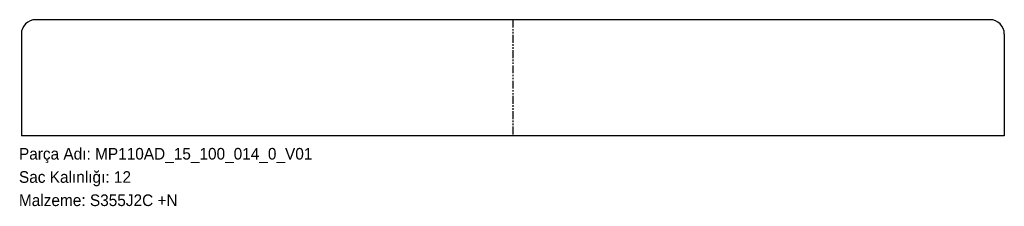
# Model space of a CAD drawing. Header units: millimetres. Extents: x 1 to 1017, y -72 to 120.
import ezdxf

# ---------------------------------------------------------------- set-up
doc = ezdxf.new("R2010")
doc.units = ezdxf.units.MM
for name, pattern in [('SLD-İki-Kısa-Kesik-Çizgili-Uzun-Kesik-Çizgi', [15.748, 8.128, -1.524, 1.524, -1.524, 1.524, -1.524]), ('SLD-Katı', [0]), ('SLD-Sürekli', [0])]:
    doc.linetypes.add(name, pattern=pattern)
doc.layers.add('METIN', color=96, linetype='SLD-Katı')
doc.styles.add('SLDTEXTSTYLE0', font='ARIAL.TTF', dxfattribs={"width": 0.948, "bigfont": 'bigfont'})
doc.styles.add('SLDTEXTSTYLE1', font='ARIAL.TTF', dxfattribs={"width": 0.948})

msp = doc.modelspace()

# ---------------------------------------------------------------- linework, layer by layer
at = {"color": 7, "linetype": 'SLD-Sürekli', "lineweight": 25}
for p, q in [((1002.5, 120.4), (17.5, 120.4)), ((2.5, 105.4), (2.5, 0.4)), ((1017.5, 105.4), (1017.5, 0.4)), ((1017.5, 0.4), (2.5, 0.4))]:
    msp.add_line(p, q, dxfattribs=at)
at = {"color": 7, "linetype": 'SLD-İki-Kısa-Kesik-Çizgili-Uzun-Kesik-Çizgi'}
msp.add_line((510, 120.4), (510, 0.4), dxfattribs=at)
at = {"color": 7, "linetype": 'SLD-Sürekli', "lineweight": 25}
for centre, start, end in [((17.5, 105.4), 90, 180), ((1002.5, 105.4), 0, 90)]:
    msp.add_arc(centre, 15, start, end, dxfattribs=at)

# ---------------------------------------------------------------- texts
at = {"layer": 'METIN', "char_height": 12, "attachment_point": 1}
for s, insert, style in [('Parça Adı: MP110AD_15_100_014_0_V01', (0, -12), 'SLDTEXTSTYLE0'), ('Sac Kalınlığı: 12', (0, -36), 'SLDTEXTSTYLE0'), ('Malzeme: S355J2C +N', (0, -60), 'SLDTEXTSTYLE1')]:
    msp.add_mtext(s, dxfattribs=dict(at, insert=insert, style=style))

doc.saveas('drawing.dxf')
